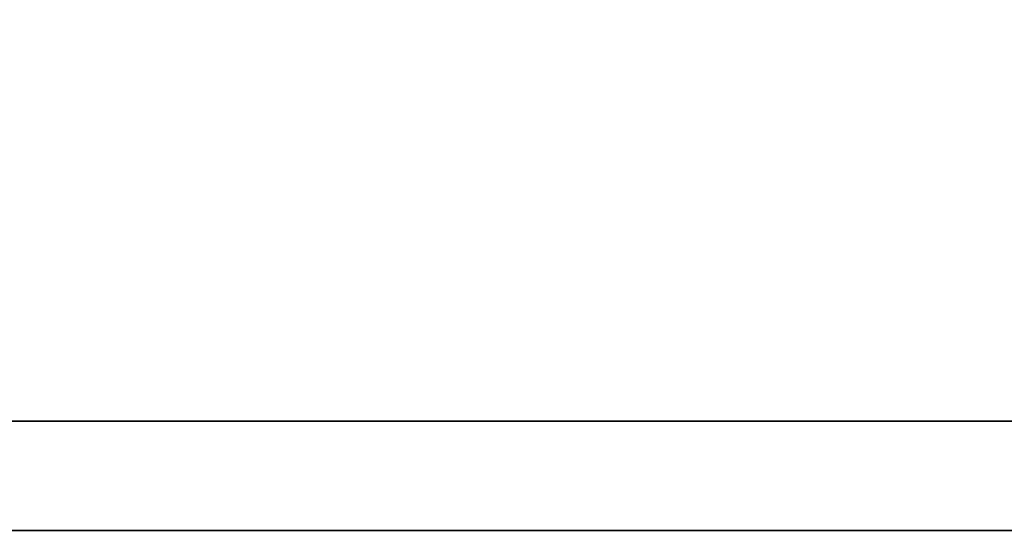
# Model space of a CAD drawing. Header units: millimetres. Extents: x 414 to 815, y 477 to 606.
# Tile 25 of 52: x 713.596 to 714.746, y 514.852 to 515.449. Entities that reach past the tile are written whole.
import ezdxf

# ---------------------------------------------------------------- set-up
doc = ezdxf.new("R2010")
doc.units = ezdxf.units.MM
doc.layers.add('DIM', color=4, linetype='CONTINUOUS')
doc.layers.add('layer 1', color=7, linetype='CONTINUOUS')

# ---------------------------------------------------------------- blocks, each defined once
blk = doc.blocks.new('TBI MOTION logo(完整正式版)')
at = {"layer": 'layer 1', "color": 22, "lineweight": 35}
blk.add_open_spline([(75.90875, -9.47875), (75.90875, -9.47875), (75.90875, -12.28625), (75.90875, -12.28625), (75.90875, -12.28625), (75.90875, -12.28625), (75.90875, -12.47875), (75.90875, -12.47875), (75.90875, -12.47875), (75.90875, -12.47875), (75.71625, -12.47875), (75.71625, -12.47875), (75.71625, -12.47875), (75.71625, -12.47875), (-88.32875, -12.47875), (-88.32875, -12.47875), (-88.32875, -12.47875), (-88.32875, -12.47875), (-88.32875, -13.29375), (-88.32875, -13.29375), (-88.32875, -13.29375), (-88.32875, -13.29375), (82.89125, -13.29375), (82.89125, -13.29375), (82.89125, -13.29375), (82.89125, -13.29375), (75.90875, -9.47875), (75.90875, -9.47875)], degree=3, knots=[0, 0, 0, 0, 0.1428571, 0.1428571, 0.1428571, 0.1428572, 0.2857143, 0.2857143, 0.2857143, 0.2857143, 0.4285714, 0.4285714, 0.4285714, 0.4285714, 0.5714286, 0.5714286, 0.5714286, 0.5714286, 0.7142857, 0.7142857, 0.7142857, 0.7142857, 0.8571429, 0.8571429, 0.8571429, 0.8571429, 1, 1, 1, 1], dxfattribs=at)

msp = doc.modelspace()

# ---------------------------------------------------------------- block references
at = {"layer": 'DIM', "color": 7, "xscale": 0.1563722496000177, "yscale": 0.1563722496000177, "zscale": 0.1563722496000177}
msp.add_blockref('TBI MOTION logo(完整正式版)', (724.3348, 516.9309), dxfattribs=at)

doc.saveas('drawing.dxf')
